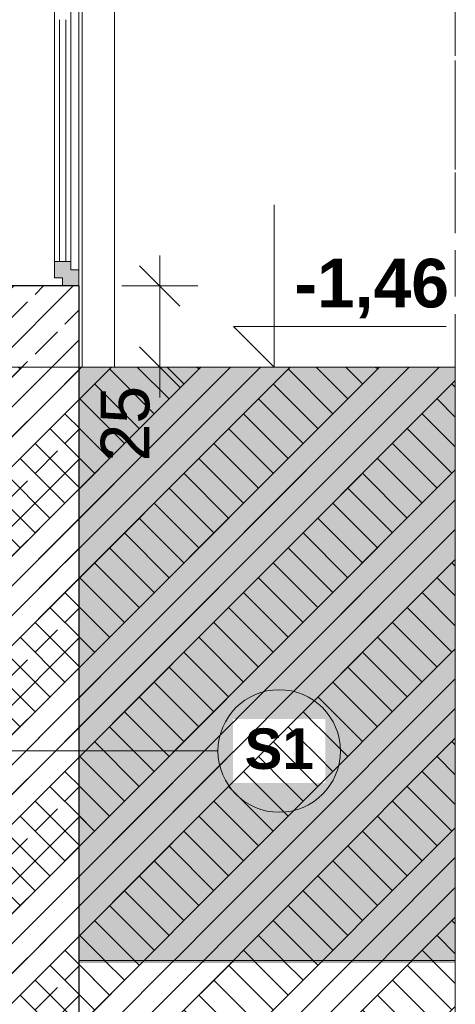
# Model space of a CAD drawing. Header units: centimetres. Extents: x -390 to 709, y -734 to 429.
# Tile 11 of 14: x 542 to 677, y -343 to -39. Entities that reach past the tile are written whole.
import ezdxf

# ---------------------------------------------------------------- set-up
doc = ezdxf.new("R2010")
doc.units = ezdxf.units.CM
doc.header["$MEASUREMENT"] = 0
for name, pattern in [('Hidden Line', [19.561111, 14.111111, -5.45]), ('Przerywana', [24, 12, -12]), ('Wipeout_Contour', [100, 0, -100])]:
    doc.linetypes.add(name, pattern=pattern)
for name, color, linetype in [('130-Teren', 7, 'Continuous'), ('220 - ŚCIANY WEWNĘTRZNE', 7, 'Continuous'), ('440-Stropy', 7, 'Continuous'), ('Nowe_1', 7, 'Continuous'), ('Nowe_220 - ŚCIANY WEWNĘTRZNE', 7, 'Continuous'), ('Nowe_299-Wymiary Opisy', 7, 'Continuous'), ('Nowe_Okna Archicada', 7, 'Continuous'), ('Nowe_ściana', 7, 'Continuous')]:
    doc.layers.add(name, color=color, linetype=linetype)
for name, color, linetype, lineweight in [('130-Teren_Nr_pióra__1', 7, 'Continuous', 13), ('220 - ŚCIANY WEWNĘTRZNE_Nr_pióra__1', 7, 'Continuous', 13), ('220-Ściany_Nr_pióra__120', 7, 'Continuous', 13), ('220-Ściany_Nr_pióra__19', 255, 'Continuous', 13), ('299-Wymiary Opisy_Nr_pióra__6', 5, 'Continuous', 13), ('440-Stropy_Nr_pióra__1', 7, 'Continuous', 13), ('Nowe_220 - ŚCIANY WEWNĘTRZNE_Nr_pióra__27', 7, 'Continuous', 25), ('Nowe_220-Ściany_Nr_pióra__120', 7, 'Continuous', 13), ('Nowe_220-Ściany_Nr_pióra__18', 9, 'Continuous', 13), ('Nowe_299-Wymiary Opisy_Nr_pióra__6', 5, 'Continuous', 13), ('Nowe_A-SCIANY_Nr_pióra__1', 7, 'Continuous', 13), ('Nowe_Bloki tekstowe_Nr_pióra__6', 5, 'Continuous', 13), ('Nowe_Linie_Nr_pióra__120', 7, 'Continuous', 13), ('Nowe_Okna Archicada_Nr_pióra__2', 8, 'Continuous', 13), ('Rozbiórka_220-A Ściany_Nr_pióra__120', 7, 'Continuous', 13)]:
    doc.layers.add(name, color=color, linetype=linetype, lineweight=lineweight)
for name, color, linetype, lineweight, true_color in [('130-Teren_Nr_pióra__93', 7, 'Continuous', 13, 0xa2a233), ('220 - ŚCIANY WEWNĘTRZNE_Nr_pióra__87', 7, 'Continuous', 13, 0x6a6a6a), ('299-Wymiary Opisy_Nr_pióra__45', 7, 'Continuous', 15, 0x40a5ff), ('299-Wymiary Opisy_Nr_pióra__85', 7, 'Continuous', 13, 0x80c2ff), ('Nowe_1_Nr_pióra__81', 7, 'Continuous', 13, 0x6a6a6a), ('Nowe_299-Wymiary Opisy_Nr_pióra__45', 7, 'Continuous', 15, 0x40a5ff), ('Nowe_299-Wymiary Opisy_Nr_pióra__85', 7, 'Continuous', 13, 0x80c2ff)]:
    doc.layers.add(name, color=color, linetype=linetype, lineweight=lineweight, true_color=true_color)
doc.styles.add('STYL_AUTOMATYCZNY_1', font='arial.ttf')
doc.styles.add('STYL_AUTOMATYCZNY_2', font='arial.ttf')
doc.styles.add('STYL_AUTOMATYCZNY_4', font='arial.ttf')
doc.dimstyles.new('STYL_AUTOMATYCZNY__1', dxfattribs={"dimtxt": 15, "dimasz": 11.875, "dimexe": 0.18, "dimexo": 0.0625, "dimgap": 0, "dimtad": 1, "dimdec": 0, "dimzin": 0, "dimdsep": 46, "dimtxsty": 'STYL_AUTOMATYCZNY_1', "dimblk": 'ARROWHEAD_6', "dimblk1": 'ARROWHEAD_6', "dimblk2": 'ARROWHEAD_6', "dimcen": 0.09, "dimse1": 1, "dimse2": 1, "dimclrd": 256, "dimclre": 256, "dimclrt": 5, "dimadec": 1, "dimazin": 0, "dimtfac": 1, "dimtdec": 4, "dimtmove": 0, "dimatfit": 3, "dimfxl": 1, "dimtolj": 1, "dimtzin": 0, "dimarcsym": 0})
pattern_1 = [(45, (0, 0), (-13.7886, 13.7886), []), (45, (-4.596, 4.596), (-27.5772, 27.5772), []), (45, (-9.192, 9.192), (-27.5772, 27.5772), []), (135, (-13.7886, 13.7886), (4.596194, 4.596194), [19.5, -19.5])]

# ---------------------------------------------------------------- blocks, each defined once
blk = doc.blocks.new('*D30')
at = {"layer": 'Nowe_299-Wymiary Opisy_Nr_pióra__45', "color": 161, "linetype": 'Continuous', "lineweight": 15, "true_color": 0x40a5ff}
for p, q in [((591.7, -127.71), (579.2, -115.21)), ((579.2, -140.21), (591.7, -152.71))]:
    blk.add_line(p, q, dxfattribs=at)
at = {"layer": 'Nowe_299-Wymiary Opisy_Nr_pióra__85', "color": 151, "linetype": 'Continuous', "lineweight": 13, "true_color": 0x80c2ff}
for p, q in [((585.45, -121.46), (585.45, -112.09)), ((597.17, -121.46), (573.73, -121.46)), ((585.45, -146.46), (585.45, -121.46)), ((597.17, -146.46), (573.73, -146.46)), ((585.45, -155.84), (585.45, -146.46))]:
    blk.add_line(p, q, dxfattribs=at)
at = {"layer": 'Nowe_299-Wymiary Opisy_Nr_pióra__6', "color": 5, "lineweight": 13, "insert": (582.45, -175.59), "char_height": 15, "attachment_point": 7, "rotation": 90, "style": 'STYL_AUTOMATYCZNY_1'}
blk.add_mtext('\\A1;{\\pql;\\fArial|b0|i0|c238|p0;\\W1.000000;25}', dxfattribs=at)
blk = doc.blocks.new('ARROWHEAD_6')
at = {"color": 0, "linetype": 'Continuous', "lineweight": 0}
for p, q in [((-0.5, -0.5), (0.5, 0.5)), ((0, 0), (-1, 0))]:
    blk.add_line(p, q, dxfattribs=at)

msp = doc.modelspace()

# ---------------------------------------------------------------- linework, layer by layer
at = {"layer": 'Nowe_A-SCIANY_Nr_pióra__1', "color": 7, "linetype": 'Continuous', "lineweight": 13}
msp.add_circle((622.33, -264.85), 18.9, dxfattribs=at)

# ---------------------------------------------------------------- wipeouts: each hides what was drawn before it
at = {"color": 254, "linetype": 'Wipeout_Contour', "lineweight": 0, "ltscale": 2281.530137}
msp.add_wipeout([(560.47, 0), (560.47, -146.46), (561.47, -146.46), (561.47, 0)], dxfattribs=at).dxf.layer = '220 - ŚCIANY WEWNĘTRZNE'
at = {"color": 254, "linetype": 'Wipeout_Contour', "lineweight": 0, "ltscale": 2530.515774}
msp.add_wipeout([(676.69, 0), (571.47, 0), (571.47, -146.46), (676.69, -146.46)], dxfattribs=at).dxf.layer = '220 - ŚCIANY WEWNĘTRZNE'
at = {"color": 254, "linetype": 'Wipeout_Contour', "lineweight": 0, "ltscale": 2806.115635}
msp.add_wipeout([(560.47, -329.46), (560.47, -330), (676.69, -330), (676.69, -329.46)], dxfattribs=at).dxf.layer = '220 - ŚCIANY WEWNĘTRZNE'
at = {"color": 254, "linetype": 'Wipeout_Contour', "lineweight": 0, "ltscale": 4741.215125}
msp.add_wipeout([(538.47, -121.46), (555.47, -121.46), (555.47, -118.96), (552.97, -118.96), (552.97, 288.04), (555.47, 288.04), (555.47, 290.54), (538.47, 290.54)], dxfattribs=at).dxf.layer = 'Nowe_ściana'

# ---------------------------------------------------------------- next in the draw order: linework, layer by layer
at = {"layer": '130-Teren_Nr_pióra__93', "color": 55, "linetype": 'Continuous', "lineweight": 13, "true_color": 0xa2a233}
msp.add_line((676.69, -146.46), (560.47, -146.46), dxfattribs=at)
at = {"layer": '220 - ŚCIANY WEWNĘTRZNE_Nr_pióra__1', "color": 7, "linetype": 'Przerywana', "lineweight": 13}
for p, q in [((676.69, -146.46), (676.69, 0)), ((676.69, -330), (676.69, -329.46))]:
    msp.add_line(p, q, dxfattribs=at)
at = {"layer": '220 - ŚCIANY WEWNĘTRZNE_Nr_pióra__87', "color": 251, "linetype": 'Continuous', "lineweight": 13, "true_color": 0x6a6a6a}
msp.add_line((560.47, -330), (676.69, -330), dxfattribs=at)
at = {"layer": '299-Wymiary Opisy_Nr_pióra__45', "color": 161, "linetype": 'Continuous', "lineweight": 15, "true_color": 0x40a5ff}
for p, q in [((620.74, -146.46), (620.74, -96.46)), ((620.74, -146.46), (608.24, -133.96)), ((608.24, -133.96), (620.74, -133.96)), ((620.74, -133.96), (673.88, -133.96))]:
    msp.add_line(p, q, dxfattribs=at)
at = {"layer": '299-Wymiary Opisy_Nr_pióra__85', "color": 151, "linetype": 'Continuous', "lineweight": 13, "true_color": 0x80c2ff}
for q in [(611.36, -146.46), (630.11, -146.46)]:
    msp.add_line((620.74, -146.46), q, dxfattribs=at)
at = {"layer": 'Nowe_Okna Archicada_Nr_pióra__2', "color": 8, "linetype": 'Continuous', "lineweight": 13}
for p, q in [((552.97, 283.04), (552.97, -113.96)), ((554.47, -39.36), (554.47, -113.96)), ((552.97, -113.96), (552.97, -118.96)), ((555.47, -118.96), (552.97, -118.96)), ((555.47, -118.96), (555.47, -121.46))]:
    msp.add_line(p, q, dxfattribs=at)

# ---------------------------------------------------------------- next in the draw order: texts
at = {"layer": '299-Wymiary Opisy_Nr_pióra__6', "color": 5, "lineweight": 13, "insert": (626.99, -131.46), "char_height": 15, "attachment_point": 7, "style": 'STYL_AUTOMATYCZNY_2'}
msp.add_mtext('\\A1;{\\pql;\\fArial|b1|i0|c238|p0;\\W1.000000;-1,46}', dxfattribs=at)

# ---------------------------------------------------------------- next in the draw order: wipeouts: each hides what was drawn before it
at = {"color": 254, "linetype": 'Wipeout_Contour', "lineweight": 0, "ltscale": 2398.158835}
msp.add_wipeout([(557.97, -116.46), (560.47, -116.46), (560.47, 285.54), (557.97, 285.54)], dxfattribs=at).dxf.layer = 'Nowe_Okna Archicada'

# ---------------------------------------------------------------- next in the draw order: hatches: boundary and pattern name
at = {"layer": 'Nowe_Okna Archicada_Nr_pióra__2', "linetype": 'Continuous', "lineweight": 13}
for points in [[(557.97, -113.96), (552.97, -113.96), (552.97, -118.96), (557.97, -118.96)], [(557.97, -116.46), (557.97, -118.96), (555.47, -118.96), (555.47, -121.46), (560.47, -121.46), (560.47, -116.46)]]:
    msp.add_hatch(color=8, dxfattribs=at).paths.add_polyline_path(points)

# ---------------------------------------------------------------- next in the draw order: linework, layer by layer
at = {"layer": 'Nowe_Okna Archicada_Nr_pióra__2', "color": 8, "linetype": 'Continuous', "lineweight": 13}
for p, q in [((560.47, 285.54), (560.47, -116.46)), ((557.97, 283.04), (557.97, -113.96)), ((556.47, -113.96), (556.47, -39.36)), ((557.97, -113.96), (552.97, -113.96)), ((557.97, -113.96), (557.97, -116.46)), ((560.47, -116.46), (557.97, -116.46)), ((560.47, -116.46), (560.47, -121.46))]:
    msp.add_line(p, q, dxfattribs=at)

# ---------------------------------------------------------------- next in the draw order: wipeouts: each hides what was drawn before it
at = {"color": 254, "linetype": 'Wipeout_Contour', "lineweight": 0, "ltscale": 2825.988552}
msp.add_wipeout([(560.47, -350), (676.69, -350), (676.69, -330), (560.47, -330)], dxfattribs=at).dxf.layer = '440-Stropy'

# ---------------------------------------------------------------- next in the draw order: hatches: boundary and pattern name
at = {"layer": '130-Teren', "linetype": 'Continuous', "lineweight": 0, "true_color": 0x7f7f7f}
msp.add_hatch(color=8, dxfattribs=at).paths.add_polyline_path([(676.69, -146.46), (560.47, -146.46), (560.47, -329.46), (676.69, -329.46)])

# ---------------------------------------------------------------- next in the draw order: linework, layer by layer
at = {"layer": '130-Teren_Nr_pióra__1', "color": 7, "linetype": 'Continuous', "lineweight": 13}
msp.add_line((676.69, -146.46), (676.69, -329.46), dxfattribs=at)
at = {"layer": '130-Teren_Nr_pióra__93', "color": 55, "linetype": 'Continuous', "lineweight": 13, "true_color": 0xa2a233}
msp.add_line((676.69, -329.46), (560.47, -329.46), dxfattribs=at)
at = {"layer": '440-Stropy_Nr_pióra__1', "color": 7, "linetype": 'Przerywana', "lineweight": 13}
msp.add_line((676.69, -350), (676.69, -330), dxfattribs=at)
at = {"layer": 'Rozbiórka_220-A Ściany_Nr_pióra__120', "color": 7, "linetype": 'Hidden Line', "lineweight": 13}
msp.add_line((676.69, -398.58), (676.69, 428.68), dxfattribs=at)

# ---------------------------------------------------------------- next in the draw order: wipeouts: each hides what was drawn before it
at = {"color": 254, "linetype": 'Wipeout_Contour', "lineweight": 0, "ltscale": 2461.957442}
msp.add_wipeout([(568.97, 305.52), (566.47, 305.52), (566.47, -146.46), (568.97, -146.46)], dxfattribs=at).dxf.layer = 'Nowe_1'
at = {"color": 254, "linetype": 'Wipeout_Contour', "lineweight": 0, "ltscale": 2528.37742}
msp.add_wipeout([(535.47, -440), (560.47, -440), (560.47, -121.46), (535.47, -121.46)], dxfattribs=at).dxf.layer = 'Nowe_220 - ŚCIANY WEWNĘTRZNE'

# ---------------------------------------------------------------- next in the draw order: hatches: boundary and pattern name
at = {"layer": 'Nowe_220 - ŚCIANY WEWNĘTRZNE', "linetype": 'Continuous', "lineweight": 0, "true_color": 0x000000}
h = msp.add_hatch(dxfattribs=at)
h.set_pattern_fill('Beton_zbrojony_0001', color=18, style=0, pattern_type=2)
h.set_pattern_definition([(45, (0, 0), (-9.19239, 9.19239), []), (45, (-4.596, 4.596), (-9.19239, 9.19239), [9.75, -3.25])])
h.paths.add_polyline_path([(535.47, -440), (560.47, -440), (560.47, -121.46), (535.47, -121.46)])

# ---------------------------------------------------------------- next in the draw order: linework, layer by layer
at = {"layer": 'Nowe_220 - ŚCIANY WEWNĘTRZNE_Nr_pióra__27', "color": 7, "linetype": 'Continuous', "lineweight": 25}
for p, q in [((560.47, -121.46), (560.47, -146.46)), ((560.47, -146.46), (560.47, -329.46)), ((560.47, -329.46), (560.47, -440))]:
    msp.add_line(p, q, dxfattribs=at)
at = {"layer": 'Nowe_220 - ŚCIANY WEWNĘTRZNE_Nr_pióra__27', "color": 7, "linetype": 'Continuous', "lineweight": 25, "flags": 128}
msp.add_lwpolyline([(560.47, -121.46), (555.47, -121.46), (535.47, -121.46)], dxfattribs=at)
at = {"layer": 'Nowe_Linie_Nr_pióra__120', "color": 7, "linetype": 'Continuous', "lineweight": 13}
msp.add_line((488.39, -264.85), (603.43, -264.85), dxfattribs=at)

# ---------------------------------------------------------------- next in the draw order: wipeouts: each hides what was drawn before it
at = {"color": 254, "linetype": 'Wipeout_Contour', "lineweight": 0, "ltscale": 2469.965717}
msp.add_wipeout([(570.8, 305.52), (568.97, 305.52), (568.97, -146.46), (570.8, -146.46)], dxfattribs=at).dxf.layer = 'Nowe_1'

# ---------------------------------------------------------------- next in the draw order: wipeouts: each hides what was drawn before it
at = {"color": 254, "linetype": 'Wipeout_Contour', "lineweight": 0, "ltscale": 2440.099136}
msp.add_wipeout([(562.14, 305.52), (561.47, 305.52), (561.47, -146.46), (562.14, -146.46)], dxfattribs=at).dxf.layer = 'Nowe_1'
at = {"color": 254, "linetype": 'Wipeout_Contour', "lineweight": 0, "ltscale": 2474.591177}
msp.add_wipeout([(571.47, 305.52), (570.8, 305.52), (570.8, -146.46), (571.47, -146.46)], dxfattribs=at).dxf.layer = 'Nowe_1'

# ---------------------------------------------------------------- next in the draw order: linework, layer by layer
at = {"layer": 'Nowe_1_Nr_pióra__81', "color": 251, "linetype": 'Continuous', "lineweight": 13, "true_color": 0x6a6a6a}
msp.add_line((571.47, 305.52), (571.47, -146.46), dxfattribs=at)

# ---------------------------------------------------------------- next in the draw order: wipeouts: each hides what was drawn before it
at = {"color": 254, "linetype": 'Wipeout_Contour', "lineweight": 0, "ltscale": 2444.715742}
msp.add_wipeout([(563.97, 305.52), (562.14, 305.52), (562.14, -146.46), (563.97, -146.46)], dxfattribs=at).dxf.layer = 'Nowe_1'

# ---------------------------------------------------------------- next in the draw order: linework, layer by layer
at = {"layer": 'Nowe_1_Nr_pióra__81', "color": 251, "linetype": 'Continuous', "lineweight": 13, "true_color": 0x6a6a6a}
msp.add_line((561.47, 305.52), (561.47, -146.46), dxfattribs=at)

# ---------------------------------------------------------------- next in the draw order: wipeouts: each hides what was drawn before it
at = {"color": 254, "linetype": 'Wipeout_Contour', "lineweight": 0, "ltscale": 2452.715296}
msp.add_wipeout([(566.47, 305.52), (563.97, 305.52), (563.97, -146.46), (566.47, -146.46)], dxfattribs=at).dxf.layer = 'Nowe_1'

# ---------------------------------------------------------------- next in the draw order: hatches: boundary and pattern name
at = {"layer": 'Nowe_220-Ściany_Nr_pióra__18', "linetype": 'Continuous', "lineweight": 13}
h = msp.add_hatch(dxfattribs=at)
h.set_pattern_fill('Grunt_0001', color=9, style=0, pattern_type=2)
h.set_pattern_definition(pattern_1)
h.paths.add_polyline_path([(-390.38, -511.77), (-390.38, -350), (250.47, -350), (250.47, -390), (306.47, -390), (306.47, -350), (308.47, -350), (308.47, -460), (560.47, -460), (560.47, -146.46), (676.69, -146.46), (676.69, -511.77), (560.47, -511.77), (308.47, -511.77)])

# ---------------------------------------------------------------- next in the draw order: linework, layer by layer
at = {"layer": 'Nowe_220-Ściany_Nr_pióra__120', "color": 7, "linetype": 'Continuous', "lineweight": 13, "flags": 128}
msp.add_lwpolyline([(-390.38, -511.77), (-390.38, -350), (250.47, -350), (250.47, -390), (306.47, -390), (306.47, -350), (308.47, -350), (308.47, -460), (560.47, -460), (560.47, -146.46), (676.69, -146.46), (676.69, -511.77), (560.47, -511.77), (308.47, -511.77)], close=True, dxfattribs=at)

# ---------------------------------------------------------------- next in the draw order: dimensions: what is measured, and where the dimension line sits
at = {"layer": 'Nowe_299-Wymiary Opisy', "color": 151, "linetype": 'Continuous', "lineweight": 13, "true_color": 0x80c2ff}
dim = msp.add_linear_dim(base=(585.45, -121.46), p1=(560.47, -146.46), p2=(560.47, -121.46), angle=90, dimstyle='STYL_AUTOMATYCZNY__1', dxfattribs=at)
dim.commit()
dim.dimension.update_dxf_attribs({"geometry": '*D30', "text_midpoint": (574.95, -164.18), "dimtype": 160, "text_rotation": 90})

# ---------------------------------------------------------------- next in the draw order: wipeouts: each hides what was drawn before it
at = {"color": 5, "linetype": 'Wipeout_Contour', "lineweight": 13, "ltscale": 2705.686252}
msp.add_wipeout([(608.06, -255.03), (636.6, -255.03), (636.6, -274.68), (608.06, -274.68)], dxfattribs=at).dxf.layer = 'Nowe_Bloki tekstowe_Nr_pióra__6'

# ---------------------------------------------------------------- next in the draw order: hatches: boundary and pattern name
at = {"layer": '220-Ściany_Nr_pióra__19', "linetype": 'Continuous', "lineweight": 13}
h = msp.add_hatch(dxfattribs=at)
h.set_pattern_fill('Grunt_0001', color=255, style=0, pattern_type=2)
h.set_pattern_definition(pattern_1)
h.paths.add_polyline_path([(-390.38, -350), (-390.38, -398.58), (306.47, -398.58), (676.69, -398.58), (676.69, -146.46), (396.47, -146.46), (396.47, -274.46), (306.47, -274.46), (306.47, -350)])

# ---------------------------------------------------------------- next in the draw order: linework, layer by layer
at = {"layer": '220-Ściany_Nr_pióra__120', "color": 7, "linetype": 'Continuous', "lineweight": 13, "flags": 128}
msp.add_lwpolyline([(-390.38, -350), (-390.38, -398.58), (306.47, -398.58), (676.69, -398.58), (676.69, -146.46), (396.47, -146.46), (396.47, -274.46), (306.47, -274.46), (306.47, -350)], close=True, dxfattribs=at)

# ---------------------------------------------------------------- next in the draw order: texts
at = {"layer": 'Nowe_Bloki tekstowe_Nr_pióra__6', "color": 5, "linetype": 'Continuous', "lineweight": 13, "insert": (622.33, -257.89), "char_height": 12.5, "attachment_point": 2, "style": 'STYL_AUTOMATYCZNY_4'}
msp.add_mtext('\\A1;{\\pqc;\\fArial|b1|i0|c238|p0;\\W1.000000;S\\fArial|b1|i0|c238|p0;\\W1.000000;1}', dxfattribs=at)

doc.saveas('drawing.dxf')
